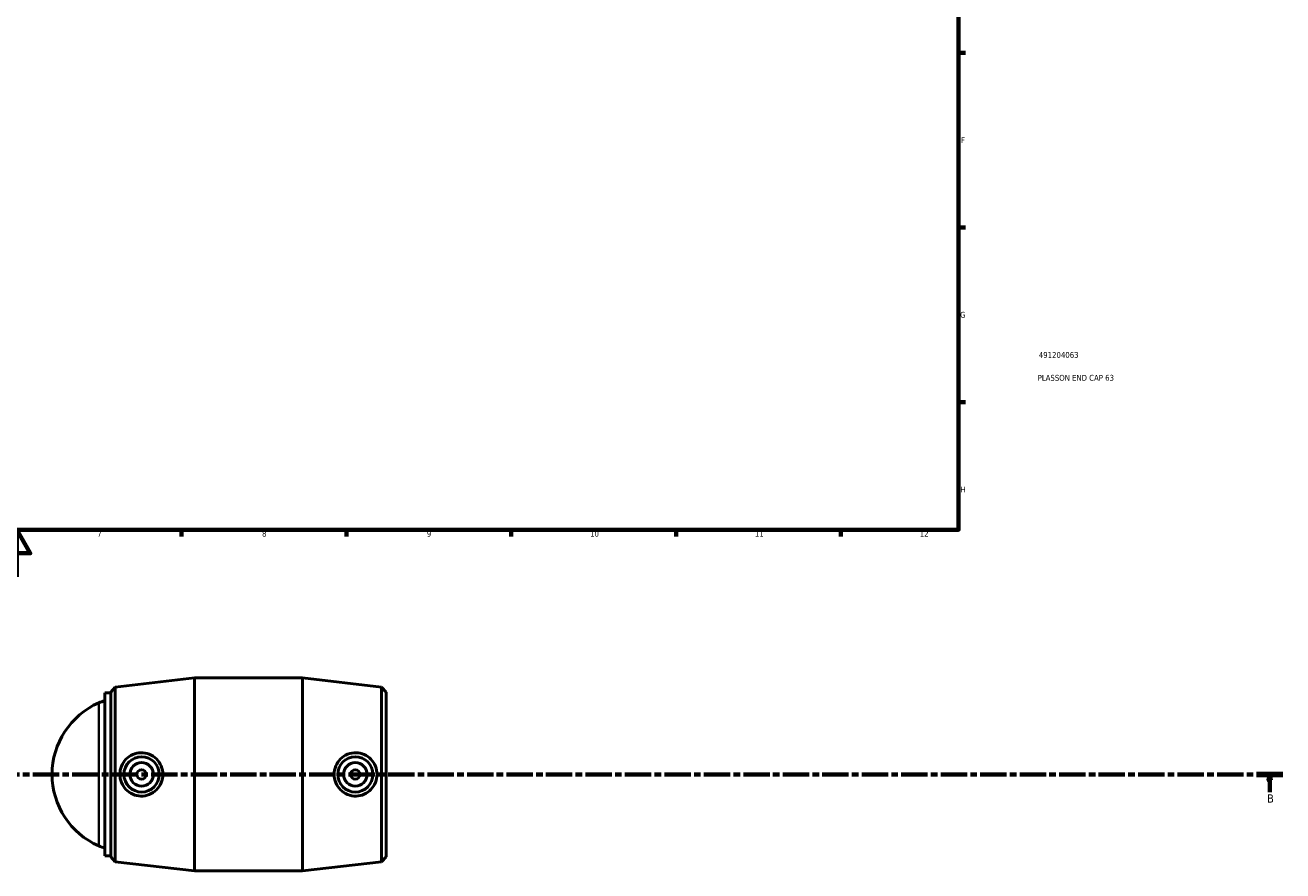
# Model space of a CAD drawing. Header units: millimetres. Extents: x -73 to 1237, y -125 to 1632.
# Tile 2 of 6: x 424 to 959, y -125 to 235. Entities that reach past the tile are written whole.
import ezdxf

# ---------------------------------------------------------------- set-up
doc = ezdxf.new("R2010")
doc.units = ezdxf.units.MM
doc.linetypes.add('CHAIN', pattern=[0.3543, 0.2362, -0.0295, 0.0591, -0.0295])
for name, color, linetype, lineweight in [('Border (ISO)', 7, 'Continuous', 70), ('Section Line (ISO)', 7, 'CHAIN', 70), ('Title (ISO)', 7, 'Continuous', 50), ('Visible (ISO)', 7, 'Continuous', 50), ('Visible Narrow (ISO)', 7, 'Continuous', 35)]:
    doc.layers.add(name, color=color, linetype=linetype, lineweight=lineweight)
doc.styles.add('Label Text (ISO)', font='tahoma.ttf')
doc.styles.add('Note Text (ISO)', font='tahoma.ttf')

# ---------------------------------------------------------------- blocks, each defined once
blk = doc.blocks.new('Borders Default Border')
at = {"layer": 'Border (ISO)'}
for p, q in [((821, 222.75), (823.9, 222.75)), ((821, 148.5), (823.9, 148.5)), ((821, 74.25), (823.9, 74.25)), ((490.58, 20), (490.58, 17.1)), ((560.67, 20), (560.67, 17.1)), ((630.75, 20), (630.75, 17.1)), ((700.83, 20), (700.83, 17.1)), ((770.92, 20), (770.92, 17.1))]:
    blk.add_line(p, q, dxfattribs=at)
at = {"layer": 'Border (ISO)', "flags": 128}
for points in [[(20, 20), (20, 574), (821, 574), (821, 20), (20, 20)], [(420.5, 0), (420.5, 20), (414.73, 10), (426.27, 10), (420.5, 20)]]:
    blk.add_lwpolyline(points, dxfattribs=at)
at = {"layer": 'Border (ISO)', "color": 232, "true_color": 0xca0064, "char_height": 2.5, "attachment_point": 7, "style": 'Note Text (ISO)'}
for s, insert in [('F', (822, 184.38)), ('G', (821.61, 110.08)), ('H', (821.74, 35.88)), ('7', (454.77, 17.1)), ('8', (524.81, 17.04)), ('9', (594.88, 17.05)), ('10', (664.29, 17.05)), ('11', (734.37, 17.1)), ('12', (804.46, 17.1))]:
    blk.add_mtext(s, dxfattribs=dict(at, insert=insert))
blk = doc.blocks.new('Title Blocks ISO')
at = {"layer": 'Title (ISO)', "color": 232, "true_color": 0xca0064, "style": 'Note Text (ISO)'}
for tag, p in [('PART_NUMBER_001', (34.09, 73.08)), ('DESCRIPTION_001', (33.58, 63.35))]:
    blk.add_attdef(tag, p, '', height=2.5, dxfattribs=at)
blk = doc.blocks.new('2dTransSection0')
at = {"layer": 'Section Line (ISO)', "linetype": 'CHAIN', "ltscale": 47.374752}
blk.add_line((175.56, -83.97), (958.84, -83.97), dxfattribs=at)
at = {"layer": 'Section Line (ISO)', "linetype": 'Continuous', "lineweight": 140}
blk.add_line((947.66, -83.97), (958.84, -83.97), dxfattribs=at)
at = {"layer": 'Section Line (ISO)', "linetype": 'Continuous'}
for p, q in [((953.25, -83.97), (952.75, -86.47)), ((953.25, -86.47), (953.25, -83.97)), ((953.75, -86.47), (953.25, -83.97)), ((952.75, -86.47), (953.75, -86.47)), ((953.25, -91.47), (953.25, -86.47))]:
    blk.add_line(p, q, dxfattribs=at)
at = {"layer": 'Section Line (ISO)', "linetype": 'Continuous', "flags": 128}
blk.add_lwpolyline([(953.75, -86.47), (953.25, -83.97), (952.75, -86.47), (953.75, -86.47)], dxfattribs=at)
at = {"layer": 'Section Line (ISO)'}
blk.add_solid([(953.75, -86.47), (953.25, -83.97), (952.75, -86.47), (953.75, -86.47)], dxfattribs=at)
at = {"layer": 'Section Line (ISO)', "insert": (952.18, -95.97), "char_height": 3.5, "attachment_point": 7, "style": 'Label Text (ISO)'}
blk.add_mtext('B', dxfattribs=at)

msp = doc.modelspace()

# ---------------------------------------------------------------- linework, layer by layer
at = {"layer": 'Visible (ISO)'}
for p, q in [((460.531, -48.961), (462.409, -46.854)), ((462.409, -46.854), (496.031, -42.971)), ((462.409, -46.854), (462.409, -121.088)), ((496.031, -124.971), (496.031, -42.971)), ((496.031, -42.971), (542.031, -42.971)), ((542.031, -124.971), (542.031, -42.971)), ((575.654, -46.854), (542.031, -42.971)), ((575.654, -121.088), (575.654, -46.854)), ((577.531, -48.961), (575.654, -46.854)), ((457.975, -118.621), (457.975, -49.321)), ((457.975, -49.321), (460.531, -49.321)), ((460.531, -118.981), (460.531, -48.961)), ((577.531, -48.961), (577.531, -118.981)), ((457.975, -118.621), (460.531, -118.621)), ((460.531, -118.981), (462.409, -121.088)), ((462.409, -121.088), (496.031, -124.971)), ((575.654, -121.088), (542.031, -124.971)), ((577.531, -118.981), (575.654, -121.088)), ((496.031, -124.971), (542.031, -124.971))]:
    msp.add_line(p, q, dxfattribs=at)
for centre, radius in [((473.591, -83.971), 7.5), ((473.591, -83.971), 5), ((564.471, -83.971), 7.5), ((564.471, -83.971), 5), ((473.591, -83.971), 2), ((564.471, -83.971), 2)]:
    msp.add_circle(centre, radius, dxfattribs=at)
for centre, radius, start, end in [((460.531, -65.208), 12.736, 101.57704, 113.6639), ((468.754, -83.971), 33.223, 113.6639, 246.3361), ((460.531, -102.735), 12.736, 246.3361, 258.42296)]:
    msp.add_arc(centre, radius, start, end, dxfattribs=at)
for points, knots in [([(473.245, -93.193), (472.123, -93.162), (470.927, -92.906), (468.736, -91.935), (467.74, -91.219), (466.171, -89.589), (465.491, -88.561), (464.592, -86.321), (464.372, -85.107), (464.372, -82.835), (464.592, -81.622), (465.491, -79.381), (466.171, -78.354), (467.74, -76.723), (468.736, -76.008), (470.927, -75.036), (472.123, -74.78), (474.438, -74.716), (475.704, -74.932), (478.023, -75.862), (479.078, -76.577), (480.728, -78.224), (481.44, -79.26), (482.39, -81.545), (482.626, -82.794), (482.626, -85.148), (482.39, -86.397), (481.44, -88.682), (480.728, -89.719), (479.078, -91.365), (478.023, -92.08), (475.704, -93.011), (474.438, -93.226), (473.245, -93.193)], [0, 0, 0, 0, 0.3388186, 0.3388186, 0.6776372, 0.6776372, 1.0185004, 1.0185004, 1.3593635, 1.3593635, 1.7002267, 1.7002267, 2.0410899, 2.0410899, 2.3799085, 2.3799085, 2.7187271, 2.7187271, 3.079132, 3.079132, 3.439537, 3.439537, 3.7926432, 3.7926432, 4.1457495, 4.1457495, 4.4988557, 4.4988557, 4.851962, 4.851962, 5.2123669, 5.2123669, 5.5727719, 5.5727719, 5.5727719, 5.5727719]), ([(564.818, -93.193), (563.624, -93.226), (562.359, -93.011), (560.039, -92.08), (558.984, -91.365), (557.334, -89.719), (556.622, -88.682), (555.673, -86.397), (555.436, -85.148), (555.436, -82.794), (555.673, -81.545), (556.622, -79.26), (557.334, -78.224), (558.984, -76.577), (560.039, -75.862), (562.359, -74.932), (563.624, -74.716), (565.94, -74.78), (567.135, -75.036), (569.326, -76.008), (570.322, -76.723), (571.892, -78.354), (572.571, -79.381), (573.471, -81.622), (573.691, -82.835), (573.691, -85.107), (573.471, -86.321), (572.571, -88.561), (571.892, -89.589), (570.322, -91.219), (569.326, -91.935), (567.135, -92.906), (565.94, -93.162), (564.818, -93.193)], [0, 0, 0, 0, 0.3604049, 0.3604049, 0.7208099, 0.7208099, 1.0739161, 1.0739161, 1.4270224, 1.4270224, 1.7801286, 1.7801286, 2.1332349, 2.1332349, 2.4936398, 2.4936398, 2.8540448, 2.8540448, 3.1928633, 3.1928633, 3.5316819, 3.5316819, 3.8725451, 3.8725451, 4.2134083, 4.2134083, 4.5542715, 4.5542715, 4.8951347, 4.8951347, 5.2339533, 5.2339533, 5.5727719, 5.5727719, 5.5727719, 5.5727719])]:
    msp.add_open_spline(points, degree=3, knots=knots, dxfattribs=at)
at = {"layer": 'Visible Narrow (ISO)'}
msp.add_line((455.419, -114.026), (455.419, -53.917), dxfattribs=at)

# ---------------------------------------------------------------- block references
msp.add_blockref('Borders Default Border', (0, 0))
msp.add_blockref('Title Blocks ISO', (821, 20)).add_auto_attribs({'PART_NUMBER_001': '491204063', 'DESCRIPTION_001': 'PLASSON END CAP 63'})
at = {"layer": 'Section Line (ISO)'}
msp.add_blockref('2dTransSection0', (0, 0), dxfattribs=at)

doc.saveas('drawing.dxf')
